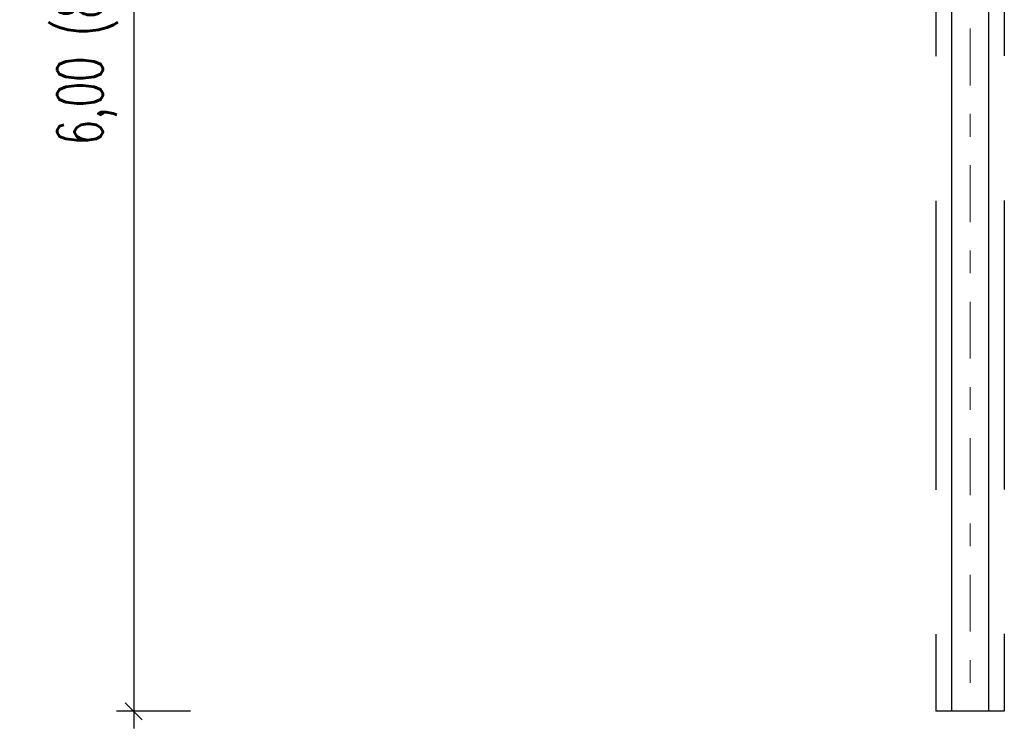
# Model space of a CAD drawing. Header units: metres. Extents: x -912764 to -454925, y -2226138 to -1112338.
# Tile 26 of 256: x -456327.87 to -456323.55, y -1113154.54 to -1113151.42. Entities that reach past the tile are written whole.
import ezdxf

# ---------------------------------------------------------------- set-up
doc = ezdxf.new("R2010")
doc.units = ezdxf.units.M
doc.linetypes.add('DASHDOT', pattern=[1, 0.5, -0.25, 0, -0.25])
doc.linetypes.add('ČÁRKOVANÁX2', pattern=[38.1, 25.4, -12.7])
doc.layers.add('C3D_ZPR', color=7, linetype='Continuous')
doc.layers.add('OZ', color=3, linetype='Continuous')
doc.styles.add('StandardUzky', font='simplex.shx', dxfattribs={"width": 0.65})
doc.styles.add('znacky', font='arial.ttf')
doc.dimstyles.new('1000', dxfattribs={"dimscale": 0.5, "dimtxt": 1, "dimasz": 0.6, "dimexe": 0.3, "dimexo": 0.5, "dimgap": 0.5, "dimtad": 1, "dimzin": 1, "dimdsep": 46, "dimtxsty": 'znacky', "dimblk": 'OBLIQUE', "dimcen": 1, "dimdle": 0.3, "dimclrd": 256, "dimclre": 256, "dimclrt": 256, "dimadec": 3, "dimazin": 0, "dimtfac": 1, "dimtmove": 0, "dimatfit": 3, "dimldrblk": 'OBLIQUE', "dimfxl": 1, "dimlwd": -1, "dimlwe": -1, "dimarcsym": 0})

# ---------------------------------------------------------------- blocks, each defined once
blk = doc.blocks.new('_Oblique')
at = {"color": 0, "linetype": 'ByBlock', "lineweight": -2}
blk.add_line((-0.5, -0.5), (0.5, 0.5), dxfattribs=at)
blk = doc.blocks.new('*D298')
at = {"layer": 'C3D_ZPR', "color": 1, "transparency": 16777216}
for p, q in [((-456327.3716, -1113148.3883), (-456327.3716, -1113154.5383)), ((-456327.1216, -1113148.4633), (-456327.4466, -1113148.4633)), ((-456327.1216, -1113154.4633), (-456327.4466, -1113154.4633))]:
    blk.add_line(p, q, dxfattribs=at)
at = {"layer": 'Defpoints', "color": 0, "lineweight": 50, "transparency": 16777216}
for p in [(-456325.8456, -1113148.4633), (-456327.3716, -1113154.4633), (-456325.9156, -1113154.4633)]:
    blk.add_point(p, dxfattribs=at)
at = {"layer": 'C3D_ZPR', "color": 1, "transparency": 16777216, "xscale": 0.075, "yscale": 0.075, "zscale": 0.075}
for p, rotation in [((-456327.3716, -1113148.4633), 90), ((-456327.3716, -1113154.4633), 270)]:
    blk.add_blockref('_Oblique', p, dxfattribs=dict(at, rotation=rotation))
at = {"layer": 'C3D_ZPR', "color": 1, "transparency": 16777216, "insert": (-456327.5739, -1113151.4633), "char_height": 0.2, "attachment_point": 5, "rotation": 90, "style": 'StandardUzky'}
blk.add_mtext('6,00 (8,00)', dxfattribs=at)

msp = doc.modelspace()

# ---------------------------------------------------------------- linework, layer by layer
at = {"layer": 'OZ', "color": 1}
for p, q in [((-456323.7792, -1113154.4633), (-456323.7792, -1113148.4633)), ((-456323.6192, -1113148.4633), (-456323.6192, -1113154.4633))]:
    msp.add_line(p, q, dxfattribs=at)
at = {"layer": 'OZ', "color": 6, "linetype": 'DASHDOT', "lineweight": 15, "ltscale": 0.5}
msp.add_line((-456323.6992, -1113148.4633), (-456323.6992, -1113154.4633), dxfattribs=at)
at = {"layer": 'OZ', "color": 1, "linetype": 'ČÁRKOVANÁX2', "lineweight": 25, "ltscale": 0.05}
for p, q in [((-456323.8492, -1113150.3149), (-456323.8492, -1113154.4633)), ((-456323.5492, -1113150.3132), (-456323.5492, -1113154.4633))]:
    msp.add_line(p, q, dxfattribs=at)
at = {"layer": 'OZ', "color": 1, "linetype": 'ČÁRKOVANÁX2', "lineweight": 25, "ltscale": 0.3}
msp.add_line((-456323.5492, -1113154.4633), (-456323.8492, -1113154.4633), dxfattribs=at)
at = {"layer": 'OZ', "color": 1, "lineweight": 30}
msp.add_line((-456323.6192, -1113154.4633), (-456323.7792, -1113154.4633), dxfattribs=at)

# ---------------------------------------------------------------- dimensions: what is measured, and where the dimension line sits
at = {"layer": 'C3D_ZPR'}
dim = msp.add_linear_dim(base=(-456327.3716, -1113154.4633), p1=(-456325.8456, -1113148.4633), p2=(-456325.9156, -1113154.4633), angle=90, text='<> (8,00)', dimstyle='1000', override={"dimtxt": 0.4, "dimasz": 0.15, "dimexe": 0.15, "dimgap": 0.1, "dimdsep": 44, "dimtxsty": 'StandardUzky', "dimdle": 0.15, "dimclrd": 1, "dimclre": 1, "dimclrt": 1, "dimfxl": 0.5, "dimfxlon": 1}, dxfattribs=at)
dim.commit()
dim.dimension.update_dxf_attribs({"geometry": '*D298', "text_midpoint": (-456327.5739, -1113151.4633)})

doc.saveas('drawing.dxf')
